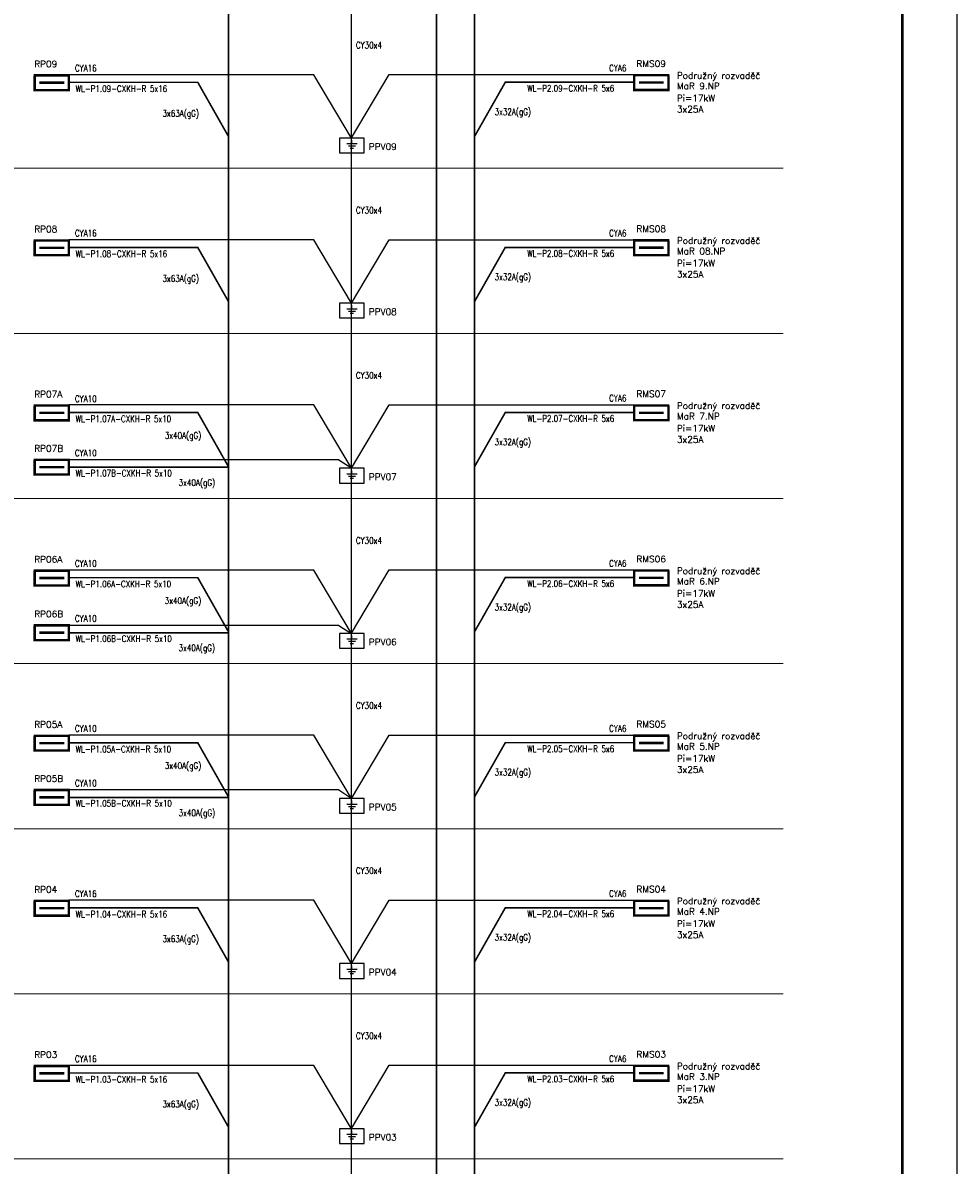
# Model space of a CAD drawing. Header units: millimetres. Extents: x 3792 to 4386, y 957 to 2637.
# Tile 5 of 9: x 4043 to 4386, y 1365 to 1784. Entities that reach past the tile are written whole.
import ezdxf

# ---------------------------------------------------------------- set-up
doc = ezdxf.new("R2010")
doc.units = ezdxf.units.MM
doc.header["$LTSCALE"] = 100
doc.linetypes.add('ČERCHOVANÁ', pattern=[25.4, 12.7, -6.35, 0, -6.35])
doc.linetypes.add('ČÁRKOVANÁ', pattern=[19.05, 12.7, -6.35])
for name, color, linetype, lineweight in [('CP_FRAME', 217, 'Continuous', 50), ('CP_LINENORM', 251, 'Continuous', 25), ('Nové_elektro-popis', 134, 'Continuous', 18), ('Nové_elektro_ESIL_poznámka-legenda', 7, 'Continuous', 18)]:
    doc.layers.add(name, color=color, linetype=linetype, lineweight=lineweight)
doc.layers.add('Nové _elektro_SLP-trasy', color=1, linetype='Continuous')
doc.styles.add('ROMANS', font='ROMANS.shx', dxfattribs={"width": 0.8})

# ---------------------------------------------------------------- blocks, each defined once
blk = doc.blocks.new('2d_iso_creframe_v_wa5oez')
blk.add_line((287, 10), (287, 830))
at = {"layer": 'CP_LINENORM', "linetype": 'Continuous'}
blk.add_line((297, 0), (297, 840), dxfattribs=at)

msp = doc.modelspace()

# ---------------------------------------------------------------- linework, layer by layer
at = {"layer": 'Nové _elektro_SLP-trasy', "color": 3, "linetype": 'ČÁRKOVANÁ', "ltscale": 0.5}
for p, q in [((4163.48, 1745.88), (4163.48, 1803.53)), ((4149.63, 1765.05), (4059.72, 1765.05)), ((4163.5, 1741.78), (4149.63, 1765.05)), ((4163.48, 1741.82), (4177.35, 1765.08)), ((4177.35, 1765.08), (4267.25, 1765.08)), ((4163.48, 1730.71), (4163.48, 1757.96)), ((4163.48, 1685.27), (4163.48, 1742.93)), ((4149.63, 1704.45), (4059.72, 1704.45)), ((4163.5, 1681.18), (4149.63, 1704.45)), ((4163.48, 1681.21), (4177.35, 1704.48)), ((4177.35, 1704.48), (4267.25, 1704.48)), ((4163.48, 1670.11), (4163.48, 1697.36)), ((4163.48, 1624.67), (4163.48, 1682.33)), ((4149.63, 1643.84), (4059.72, 1643.84)), ((4163.5, 1620.58), (4149.63, 1643.84)), ((4163.48, 1620.61), (4177.35, 1643.88)), ((4177.35, 1643.88), (4267.25, 1643.88)), ((4163.48, 1609.51), (4163.48, 1636.76)), ((4158.84, 1623.72), (4059.72, 1623.72)), ((4158.84, 1623.72), (4163.59, 1620.58)), ((4163.48, 1564.07), (4163.48, 1621.73)), ((4149.63, 1583.24), (4059.72, 1583.24)), ((4163.5, 1559.97), (4149.63, 1583.24)), ((4163.48, 1560.01), (4177.35, 1583.28)), ((4177.35, 1583.28), (4267.25, 1583.28)), ((4163.48, 1548.91), (4163.48, 1576.15)), ((4158.84, 1562.93), (4059.72, 1562.93)), ((4158.84, 1562.93), (4163.59, 1559.79)), ((4163.48, 1503.47), (4163.48, 1561.13)), ((4149.63, 1522.64), (4059.72, 1522.64)), ((4163.5, 1499.37), (4149.63, 1522.64)), ((4163.48, 1499.41), (4177.35, 1522.68)), ((4177.35, 1522.68), (4267.25, 1522.68)), ((4163.48, 1488.31), (4163.48, 1515.55)), ((4158.84, 1502.51), (4059.72, 1502.51)), ((4158.84, 1502.51), (4163.59, 1499.37)), ((4163.48, 1442.87), (4163.48, 1500.53)), ((4149.63, 1462.04), (4059.72, 1462.04)), ((4163.5, 1438.77), (4149.63, 1462.04)), ((4163.48, 1438.81), (4177.35, 1462.08)), ((4177.35, 1462.08), (4267.25, 1462.08)), ((4163.48, 1427.71), (4163.48, 1454.95)), ((4163.48, 1382.27), (4163.48, 1439.92)), ((4149.63, 1401.44), (4059.72, 1401.44)), ((4163.5, 1378.17), (4149.63, 1401.44)), ((4163.48, 1378.21), (4177.35, 1401.47)), ((4177.35, 1401.47), (4267.25, 1401.47)), ((4163.48, 1367.1), (4163.48, 1394.35)), ((4163.48, 1321.66), (4163.48, 1379.32))]:
    msp.add_line(p, q, dxfattribs=at)
at = {"layer": 'Nové _elektro_SLP-trasy'}
for p, q in [((4163.62, 1739.75), (4163.62, 1741.04)), ((4161.71, 1739.75), (4165.52, 1739.75)), ((4162.35, 1738.91), (4164.91, 1738.91)), ((4163.03, 1738.12), (4164.21, 1738.12)), ((4161.71, 1679.14), (4165.52, 1679.14)), ((4162.35, 1678.31), (4164.91, 1678.31)), ((4163.03, 1677.51), (4164.21, 1677.51)), ((4163.62, 1679.14), (4163.62, 1680.44)), ((4161.71, 1618.54), (4165.52, 1618.54)), ((4163.62, 1618.54), (4163.62, 1619.83)), ((4162.35, 1617.7), (4164.91, 1617.7)), ((4163.03, 1616.91), (4164.21, 1616.91)), ((4161.71, 1557.94), (4165.52, 1557.94)), ((4162.35, 1557.1), (4164.91, 1557.1)), ((4163.03, 1556.31), (4164.21, 1556.31)), ((4163.62, 1557.94), (4163.62, 1559.23)), ((4161.71, 1497.34), (4165.52, 1497.34)), ((4163.62, 1497.34), (4163.62, 1498.63)), ((4162.35, 1496.5), (4164.91, 1496.5)), ((4163.03, 1495.71), (4164.21, 1495.71)), ((4161.71, 1436.74), (4165.52, 1436.74)), ((4162.35, 1435.9), (4164.91, 1435.9)), ((4163.03, 1435.11), (4164.21, 1435.11)), ((4163.62, 1436.74), (4163.62, 1438.03)), ((4161.71, 1376.14), (4165.52, 1376.14)), ((4162.35, 1375.3), (4164.91, 1375.3)), ((4163.62, 1376.14), (4163.62, 1377.43)), ((4163.03, 1374.51), (4164.21, 1374.51))]:
    msp.add_line(p, q, dxfattribs=at)
at = {"layer": 'Nové _elektro_SLP-trasy', "color": 30, "true_color": 0xf8991e, "const_width": 0.6}
msp.add_lwpolyline([(4194.69, 2565.29), (4194.69, 1228.26)], dxfattribs=at)
at = {"layer": 'Nové _elektro_SLP-trasy'}
for points, const_width in [([(4118.37, 1802.77), (4118.37, 1745.77)], 0.6), ([(4047.18, 1764.75), (4047.18, 1759.39), (4059.75, 1759.39), (4059.75, 1764.82), (4046.81, 1764.82)], 0.9), ([(4279.8, 1764.78), (4279.8, 1759.43), (4267.23, 1759.43), (4267.23, 1764.86), (4280.16, 1764.86)], 0.9), ([(4048.93, 1762.12), (4058.04, 1762.12)], 0.9), ([(4059.75, 1762.25), (4107.06, 1762.25), (4118.39, 1742.27)], 0.6), ([(4118.37, 1763.29), (4118.37, 1742.16)], 0.6), ([(4118.39, 1763.63), (4118.39, 1742.35)], 0.6), ([(4278.05, 1762.16), (4268.94, 1762.16)], 0.9), ([(4118.37, 1742.16), (4118.37, 1730.71)], 0.6), ([(4118.37, 1742.16), (4118.37, 1685.17)], 0.6), ([(4047.18, 1704.15), (4047.18, 1698.79), (4059.75, 1698.79), (4059.75, 1704.22), (4046.81, 1704.22)], 0.9), ([(4118.37, 1702.68), (4118.37, 1681.56)], 0.6), ([(4118.39, 1703.03), (4118.39, 1681.75)], 0.6), ([(4279.8, 1704.18), (4279.8, 1698.83), (4267.23, 1698.83), (4267.23, 1704.25), (4280.16, 1704.25)], 0.9), ([(4048.93, 1701.52), (4058.04, 1701.52)], 0.9), ([(4059.75, 1701.64), (4107.06, 1701.64), (4118.39, 1681.67)], 0.6), ([(4278.05, 1701.56), (4268.94, 1701.56)], 0.9), ([(4118.37, 1681.56), (4118.37, 1670.11)], 0.6), ([(4118.37, 1681.56), (4118.37, 1624.57)], 0.6), ([(4047.18, 1643.54), (4047.18, 1638.19), (4059.75, 1638.19), (4059.75, 1643.62), (4046.81, 1643.62)], 0.9), ([(4279.8, 1643.58), (4279.8, 1638.23), (4267.23, 1638.23), (4267.23, 1643.65), (4280.16, 1643.65)], 0.9), ([(4048.93, 1640.92), (4058.04, 1640.92)], 0.9), ([(4059.75, 1641.04), (4107.06, 1641.04), (4118.39, 1621.06)], 0.6), ([(4118.37, 1642.08), (4118.37, 1620.96)], 0.6), ([(4118.39, 1642.42), (4118.39, 1621.14)], 0.6), ([(4278.05, 1640.96), (4268.94, 1640.96)], 0.9), ([(4047.18, 1623.65), (4047.18, 1618.29), (4059.75, 1618.29), (4059.75, 1623.72), (4046.81, 1623.72)], 0.9), ([(4048.93, 1621.02), (4058.04, 1621.02)], 0.9), ([(4059.75, 1621.01), (4118.37, 1620.96), (4118.39, 1621.14)], 0.6), ([(4118.37, 1620.96), (4118.37, 1609.51)], 0.6), ([(4118.37, 1620.96), (4118.37, 1563.97)], 0.6), ([(4047.18, 1582.94), (4047.18, 1577.59), (4059.75, 1577.59), (4059.75, 1583.01), (4046.81, 1583.01)], 0.9), ([(4048.93, 1580.32), (4058.04, 1580.32)], 0.9), ([(4059.75, 1580.44), (4107.06, 1580.44), (4118.39, 1560.46)], 0.6), ([(4118.37, 1581.48), (4118.37, 1560.36)], 0.6), ([(4118.39, 1581.82), (4118.39, 1560.54)], 0.6), ([(4279.8, 1582.98), (4279.8, 1577.62), (4267.23, 1577.62), (4267.23, 1583.05), (4280.16, 1583.05)], 0.9), ([(4278.05, 1580.36), (4268.94, 1580.36)], 0.9), ([(4047.18, 1562.86), (4047.18, 1557.51), (4059.75, 1557.51), (4059.75, 1562.93), (4046.81, 1562.93)], 0.9), ([(4048.93, 1560.24), (4058.04, 1560.24)], 0.9), ([(4059.75, 1560.22), (4118.37, 1560.18), (4118.39, 1560.36)], 0.6), ([(4118.37, 1560.36), (4118.37, 1548.91)], 0.6), ([(4118.37, 1560.36), (4118.37, 1503.36)], 0.6), ([(4047.18, 1522.34), (4047.18, 1516.99), (4059.75, 1516.99), (4059.75, 1522.41), (4046.81, 1522.41)], 0.9), ([(4279.8, 1522.38), (4279.8, 1517.02), (4267.23, 1517.02), (4267.23, 1522.45), (4280.16, 1522.45)], 0.9), ([(4048.93, 1519.72), (4058.04, 1519.72)], 0.9), ([(4059.75, 1519.84), (4107.06, 1519.84), (4118.39, 1499.86)], 0.6), ([(4118.37, 1520.88), (4118.37, 1499.76)], 0.6), ([(4118.39, 1521.22), (4118.39, 1499.94)], 0.6), ([(4278.05, 1519.75), (4268.94, 1519.75)], 0.9), ([(4047.18, 1502.44), (4047.18, 1497.09), (4059.75, 1497.09), (4059.75, 1502.51), (4046.81, 1502.51)], 0.9), ([(4048.93, 1499.82), (4058.04, 1499.82)], 0.9), ([(4059.75, 1499.8), (4118.37, 1499.76), (4118.39, 1499.94)], 0.6), ([(4118.37, 1499.76), (4118.37, 1488.31)], 0.6), ([(4118.37, 1499.76), (4118.37, 1442.76)], 0.6), ([(4047.18, 1461.74), (4047.18, 1456.38), (4059.75, 1456.38), (4059.75, 1461.81), (4046.81, 1461.81)], 0.9), ([(4048.93, 1459.12), (4058.04, 1459.12)], 0.9), ([(4059.75, 1459.24), (4107.06, 1459.24), (4118.39, 1439.26)], 0.6), ([(4118.37, 1460.28), (4118.37, 1439.16)], 0.6), ([(4118.39, 1460.62), (4118.39, 1439.34)], 0.6), ([(4279.8, 1461.77), (4279.8, 1456.42), (4267.23, 1456.42), (4267.23, 1461.85), (4280.16, 1461.85)], 0.9), ([(4278.05, 1459.15), (4268.94, 1459.15)], 0.9), ([(4118.37, 1439.16), (4118.37, 1427.71)], 0.6), ([(4118.37, 1439.16), (4118.37, 1382.16)], 0.6), ([(4047.18, 1401.14), (4047.18, 1395.78), (4059.75, 1395.78), (4059.75, 1401.21), (4046.81, 1401.21)], 0.9), ([(4279.8, 1401.17), (4279.8, 1395.82), (4267.23, 1395.82), (4267.23, 1401.25), (4280.16, 1401.25)], 0.9), ([(4048.93, 1398.51), (4058.04, 1398.51)], 0.9), ([(4059.75, 1398.64), (4107.06, 1398.64), (4118.39, 1378.66)], 0.6), ([(4118.37, 1399.68), (4118.37, 1378.55)], 0.6), ([(4118.39, 1400.02), (4118.39, 1378.74)], 0.6), ([(4278.05, 1398.55), (4268.94, 1398.55)], 0.9), ([(4118.37, 1378.55), (4118.37, 1367.1)], 0.6), ([(4118.37, 1378.55), (4118.37, 1321.56)], 0.6)]:
    msp.add_lwpolyline(points, dxfattribs=dict(at, const_width=const_width))
at = {"layer": 'Nové _elektro_SLP-trasy', "color": 6, "const_width": 0.6}
for points in [[(4208.58, 1802.91), (4208.58, 1730.71)], [(4267.23, 1762.28), (4219.92, 1762.28), (4208.58, 1742.3)], [(4208.58, 1742.3), (4208.58, 1670.11)], [(4267.23, 1701.68), (4219.92, 1701.68), (4208.58, 1681.7)], [(4208.58, 1681.7), (4208.58, 1609.51)], [(4267.23, 1641.08), (4219.92, 1641.08), (4208.58, 1621.1)], [(4208.58, 1621.1), (4208.58, 1548.91)], [(4267.23, 1580.48), (4219.92, 1580.48), (4208.58, 1560.5)], [(4208.58, 1560.5), (4208.58, 1488.31)], [(4267.23, 1519.88), (4219.92, 1519.88), (4208.58, 1499.9)], [(4208.58, 1499.9), (4208.58, 1427.71)], [(4267.23, 1459.27), (4219.92, 1459.27), (4208.58, 1439.3)], [(4208.58, 1439.3), (4208.58, 1367.1)], [(4267.23, 1398.67), (4219.92, 1398.67), (4208.58, 1378.69)], [(4208.58, 1378.69), (4208.58, 1306.5)]]:
    msp.add_lwpolyline(points, dxfattribs=at)
at = {"layer": 'Nové _elektro_SLP-trasy'}
for points in [[(4159.09, 1736.38), (4168.09, 1736.38), (4168.09, 1741.78), (4159.09, 1741.78)], [(4159.09, 1675.78), (4168.09, 1675.78), (4168.09, 1681.18), (4159.09, 1681.18)], [(4159.09, 1615.18), (4168.09, 1615.18), (4168.09, 1620.58), (4159.09, 1620.58)], [(4159.09, 1554.57), (4168.09, 1554.57), (4168.09, 1559.97), (4159.09, 1559.97)], [(4159.09, 1493.97), (4168.09, 1493.97), (4168.09, 1499.37), (4159.09, 1499.37)], [(4159.09, 1433.37), (4168.09, 1433.37), (4168.09, 1438.77), (4159.09, 1438.77)], [(4159.09, 1372.77), (4168.09, 1372.77), (4168.09, 1378.17), (4159.09, 1378.17)]]:
    msp.add_lwpolyline(points, close=True, dxfattribs=at)
at = {"layer": 'Nové_elektro_ESIL_poznámka-legenda', "linetype": 'ČERCHOVANÁ'}
for p, q in [((3942.75, 1730.71), (4321.85, 1730.71)), ((3942.75, 1670.11), (4321.85, 1670.11)), ((3942.75, 1609.51), (4321.85, 1609.51)), ((3942.75, 1548.91), (4321.85, 1548.91)), ((3942.75, 1488.31), (4321.85, 1488.31)), ((3942.75, 1427.71), (4321.85, 1427.71)), ((3942.75, 1367.1), (4321.85, 1367.1))]:
    msp.add_line(p, q, dxfattribs=at)

# ---------------------------------------------------------------- block references
at = {"layer": 'CP_FRAME', "xscale": 2, "yscale": 2, "zscale": 2}
msp.add_blockref('2d_iso_creframe_v_wa5oez', (3791.74, 957.34), dxfattribs=at)

# ---------------------------------------------------------------- texts
at = {"layer": 'Nové_elektro-popis', "lineweight": 18, "style": 'ROMANS', "width": 0.8}
for s, p in [('CY30x4', (4165.09, 1774.71)), ('CYA16', (4061.97, 1766.25)), ('CYA6', (4258.03, 1766.29)), ('WL-P1.09-CXKH-R 5x16', (4062.26, 1758.72)), ('WL-P2.09-CXKH-R 5x6', (4227.97, 1758.83)), ('CY30x4', (4165.09, 1714.1)), ('CYA16', (4061.97, 1705.65)), ('CYA6', (4258.03, 1705.69)), ('WL-P1.08-CXKH-R 5x16', (4062.26, 1698.12)), ('WL-P2.08-CXKH-R 5x6', (4227.97, 1698.23)), ('CY30x4', (4165.09, 1653.5)), ('CYA10', (4061.97, 1644.91)), ('CYA6', (4258.03, 1645.09)), ('WL-P1.07A-CXKH-R 5x10', (4062.26, 1637.52)), ('WL-P2.07-CXKH-R 5x6', (4227.97, 1637.63)), ('CYA10', (4061.96, 1625.01)), ('WL-P1.07B-CXKH-R 5x10', (4062.26, 1617.62)), ('CY30x4', (4165.09, 1592.9)), ('CYA10', (4061.96, 1584.45)), ('CYA6', (4258.03, 1584.48)), ('WL-P1.06A-CXKH-R 5x10', (4062.26, 1576.92)), ('WL-P2.06-CXKH-R 5x6', (4227.97, 1577.03)), ('CYA10', (4061.97, 1564.23)), ('WL-P1.06B-CXKH-R 5x10', (4062.26, 1556.84)), ('CY30x4', (4165.09, 1532.3)), ('CYA10', (4061.97, 1523.85)), ('CYA6', (4258.03, 1523.88)), ('WL-P1.05A-CXKH-R 5x10', (4062.26, 1516.32)), ('WL-P2.05-CXKH-R 5x6', (4227.97, 1516.43)), ('CYA10', (4061.97, 1503.81)), ('WL-P1.05B-CXKH-R 5x10', (4062.26, 1496.42)), ('CY30x4', (4165.09, 1471.7)), ('CYA16', (4061.97, 1463.24)), ('CYA6', (4258.03, 1463.28)), ('WL-P1.04-CXKH-R 5x16', (4062.26, 1455.72)), ('WL-P2.04-CXKH-R 5x6', (4227.97, 1455.83)), ('CY30x4', (4165.09, 1411.1)), ('CYA16', (4061.97, 1402.64)), ('CYA6', (4258.03, 1402.68)), ('WL-P1.03-CXKH-R 5x16', (4062.26, 1395.11)), ('WL-P2.03-CXKH-R 5x6', (4227.97, 1395.22))]:
    msp.add_text(s, height=2.4, dxfattribs=at).set_placement(p)
at = {"layer": 'Nové_elektro-popis', "color": 4, "lineweight": 18, "style": 'ROMANS', "width": 0.8}
for s, p in [('3x32A(gG)', (4215.98, 1750.25)), ('3x63A(gG)', (4094.11, 1749.65)), ('3x63A(gG)', (4094.11, 1689.05)), ('3x32A(gG)', (4215.98, 1689.64)), ('3x40A(gG)', (4094.95, 1631.45)), ('3x32A(gG)', (4215.98, 1629.04)), ('3x40A(gG)', (4100.04, 1614.12)), ('3x40A(gG)', (4094.93, 1570.8)), ('3x32A(gG)', (4215.98, 1568.44)), ('3x40A(gG)', (4100.01, 1553.48)), ('3x40A(gG)', (4094.95, 1510.24)), ('3x32A(gG)', (4215.98, 1507.84)), ('3x40A(gG)', (4100.04, 1492.92)), ('3x63A(gG)', (4094.11, 1446.65)), ('3x32A(gG)', (4215.98, 1447.24)), ('3x63A(gG)', (4094.11, 1386.04)), ('3x32A(gG)', (4215.98, 1386.64))]:
    msp.add_text(s, height=2.4, dxfattribs=at).set_placement(p)
at = {"layer": 'Nové_elektro_ESIL_poznámka-legenda', "color": 1, "lineweight": 30, "ltscale": 0.001, "style": 'ROMANS'}
for s, p in [('RP09', (4047.05, 1767.78)), ('RMS09', (4268.06, 1767.89)), ('PPV09', (4169.8, 1737.45)), ('RP08', (4047.05, 1707.18)), ('RMS08', (4268.06, 1707.29)), ('PPV08', (4169.8, 1676.84)), ('RP07A', (4047.05, 1646.58)), ('RMS07', (4268.06, 1646.69)), ('RP07B', (4047.05, 1626.68)), ('PPV07', (4169.8, 1616.24)), ('RP06A', (4047.05, 1585.97)), ('RMS06', (4268.06, 1586.08)), ('RP06B', (4047.05, 1565.89)), ('PPV06', (4169.8, 1555.64)), ('RP05A', (4047.05, 1525.37)), ('RMS05', (4268.06, 1525.48)), ('RP05B', (4047.05, 1505.47)), ('PPV05', (4169.8, 1495.04)), ('RP04', (4047.05, 1464.77)), ('RMS04', (4268.06, 1464.88)), ('PPV04', (4169.8, 1434.44)), ('RP03', (4047.05, 1404.17)), ('RMS03', (4268.06, 1404.28)), ('PPV03', (4169.8, 1373.84))]:
    msp.add_text(s, height=2.4, dxfattribs=at).set_placement(p)
at = {"layer": 'Nové_elektro_ESIL_poznámka-legenda', "color": 7, "ltscale": 0.001, "style": 'ROMANS'}
for s, p in [('Podružný rozvaděč ', (4282.89, 1763.57)), ('MaR 9.NP', (4282.89, 1759.7)), ('Pi=17kW', (4282.89, 1755.26)), ('3x25A', (4282.89, 1751.19)), ('Podružný rozvaděč ', (4282.89, 1702.97)), ('MaR 08.NP', (4282.89, 1699.1)), ('Pi=17kW', (4282.89, 1694.66)), ('3x25A', (4282.89, 1690.58)), ('Podružný rozvaděč ', (4282.89, 1642.36)), ('MaR 7.NP', (4282.89, 1638.5)), ('Pi=17kW', (4282.89, 1634.06)), ('3x25A', (4282.89, 1629.98)), ('Podružný rozvaděč ', (4282.89, 1581.76)), ('MaR 6.NP', (4282.89, 1577.9)), ('Pi=17kW', (4282.89, 1573.46)), ('3x25A', (4282.89, 1569.38)), ('Podružný rozvaděč ', (4282.89, 1521.16)), ('MaR 5.NP', (4282.89, 1517.3)), ('Pi=17kW', (4282.89, 1512.86)), ('3x25A', (4282.89, 1508.78)), ('Podružný rozvaděč ', (4282.89, 1460.56)), ('MaR 4.NP', (4282.89, 1456.69)), ('Pi=17kW', (4282.89, 1452.25)), ('3x25A', (4282.89, 1448.18)), ('Podružný rozvaděč ', (4282.89, 1399.96)), ('MaR 3.NP', (4282.89, 1396.09)), ('Pi=17kW', (4282.89, 1391.65)), ('3x25A', (4282.89, 1387.57))]:
    msp.add_text(s, height=2.4, dxfattribs=at).set_placement(p)

doc.saveas('drawing.dxf')
